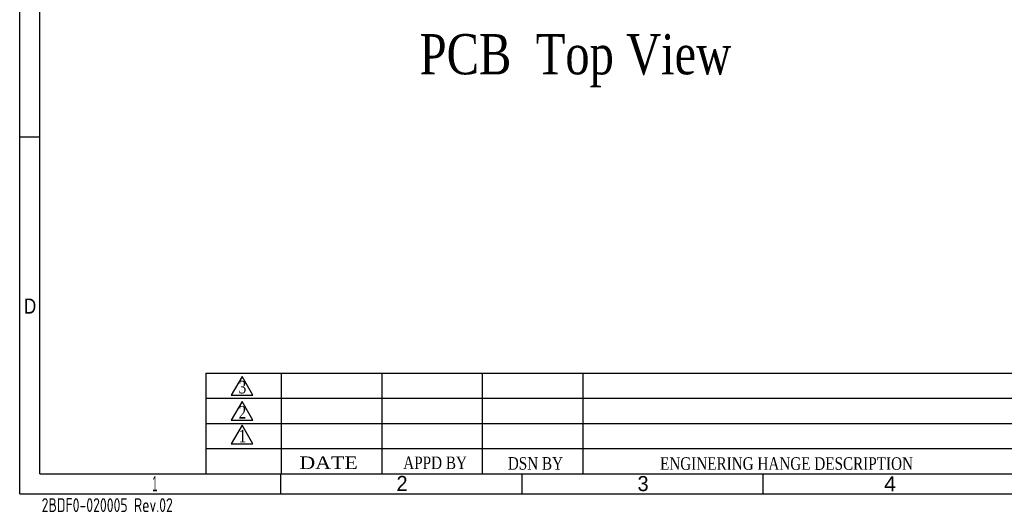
# Model space of a CAD drawing. Header units: millimetres. Extents: x 861 to 1254, y -31 to 249.
# Tile 1 of 49: x 861 to 1057, y -31 to 67. Entities that reach past the tile are written whole.
import ezdxf
from ezdxf.enums import TextEntityAlignment as Align

# ---------------------------------------------------------------- set-up
doc = ezdxf.new("R2010")
doc.units = ezdxf.units.MM
doc.header["$LTSCALE"] = 32.67
doc.layers.get('0').update_dxf_attribs({"linetype": 'CONTINUOUS'})
doc.layers.add('尺寸標柱線', color=3, linetype='CONTINUOUS', lineweight=15)
doc.styles.get("Standard").update_dxf_attribs({"font": 'times.ttf', "width": 0.8})
doc.styles.add('TEXTSTYLE_0', font='txt', dxfattribs={"width": 0.8})

msp = doc.modelspace()

# ---------------------------------------------------------------- linework, layer by layer
at = {"color": 7, "linetype": 'Continuous', "lineweight": 30}
for p, q in [((860.87, -27.104), (860.87, 248.896)), ((864.87, -23.104), (864.87, 244.896)), ((864.87, -23.104), (1248.87, -23.104)), ((912.87, -27.104), (912.87, -23.104)), ((960.87, -27.104), (960.87, -23.104)), ((1008.87, -27.104), (1008.87, -23.104)), ((860.87, -27.104), (1252.87, -27.104))]:
    msp.add_line(p, q, dxfattribs=at)
at = {"color": 7, "linetype": 'Continuous'}
msp.add_line((860.87, 43.896), (864.87, 43.896), dxfattribs=at)
at = {"color": 2, "linetype": 'Continuous', "lineweight": 30}
for p, q in [((897.939, -3.092), (1070.1, -3.092)), ((897.939, -3.092), (897.939, -23.104)), ((905.134, -3.747), (902.985, -7.469)), ((907.283, -7.469), (905.134, -3.747)), ((912.939, -3.092), (912.939, -23.104)), ((932.939, -3.092), (932.939, -23.104)), ((952.939, -3.092), (952.939, -23.104)), ((972.939, -3.092), (972.939, -23.104)), ((902.985, -7.469), (907.283, -7.469)), ((897.939, -8.092), (1070.1, -8.092)), ((905.134, -8.753), (902.985, -12.475)), ((907.283, -12.475), (905.134, -8.753)), ((897.939, -13.092), (1070.1, -13.092)), ((902.985, -12.475), (907.283, -12.475)), ((905.134, -13.468), (902.985, -17.19)), ((907.283, -17.19), (905.134, -13.468)), ((902.985, -17.19), (907.283, -17.19)), ((897.939, -18.092), (1070.1, -18.092))]:
    msp.add_line(p, q, dxfattribs=at)

# ---------------------------------------------------------------- texts
at = {"color": 2, "linetype": 'Continuous', "lineweight": 30, "style": 'TEXTSTYLE_0'}
for s, width, p, p2 in [('D', 1.2, (861.75, 8.751), (864.15, 8.751)), ('2', 1.1, (935.867, -26.548), (938.067, -26.548)), ('3', 1.1, (983.844, -26.572), (986.044, -26.572)), ('4', 1.2, (1032.899, -26.626), (1035.299, -26.626))]:
    msp.add_text(s, height=3, dxfattribs=dict(at, width=width)).set_placement(p, p2, align=Align.FIT)
at = {"color": 2, "lineweight": 30, "width": 0.8}
for s, p in [('3', (904.455, -7.13)), ('2', (904.455, -12.136)), ('1', (904.455, -16.851))]:
    msp.add_text(s, height=2.5, dxfattribs=at).set_placement(p)
at = {"color": 2, "linetype": 'Continuous', "lineweight": 30, "width": 1.179756}
msp.add_text('DATE', height=2.5, dxfattribs=at).set_placement((916.542, -22.177), (928.153, -22.177), align=Align.FIT)
at = {"color": 2, "linetype": 'Continuous', "lineweight": 30, "style": 'TEXTSTYLE_0'}
msp.add_text('1', height=3, dxfattribs=at).set_placement((887.279, -26.584), (888.279, -26.584), align=Align.FIT)
at = {"color": 2, "linetype": 'Continuous', "lineweight": 30, "line_spacing_factor": 0.9}
for s, insert, char_height, width, attachment_point in [('APPD BY', (943.548, -19.686), 2.5, 36.34, 2), ('DSN BY', (963.523, -19.807), 2.5, 36.34, 2), ('ENGINERING HANGE DESCRIPTION', (1013.494, -19.838), 2.5, 96.86255, 2), ('{\\Fiso,chineset|c136;2BDF0-020005 Rev.02}', (865.237, -27.981), 2.76, 50.11179, 1)]:
    msp.add_mtext(s, dxfattribs=dict(at, insert=insert, char_height=char_height, width=width, attachment_point=attachment_point))
at = {"layer": '尺寸標柱線', "linetype": 'Continuous', "insert": (971.48, 64.374), "char_height": 8, "width": 68.6297, "attachment_point": 2, "line_spacing_factor": 0.9}
msp.add_mtext('PCB  Top View', dxfattribs=at)

doc.saveas('drawing.dxf')
